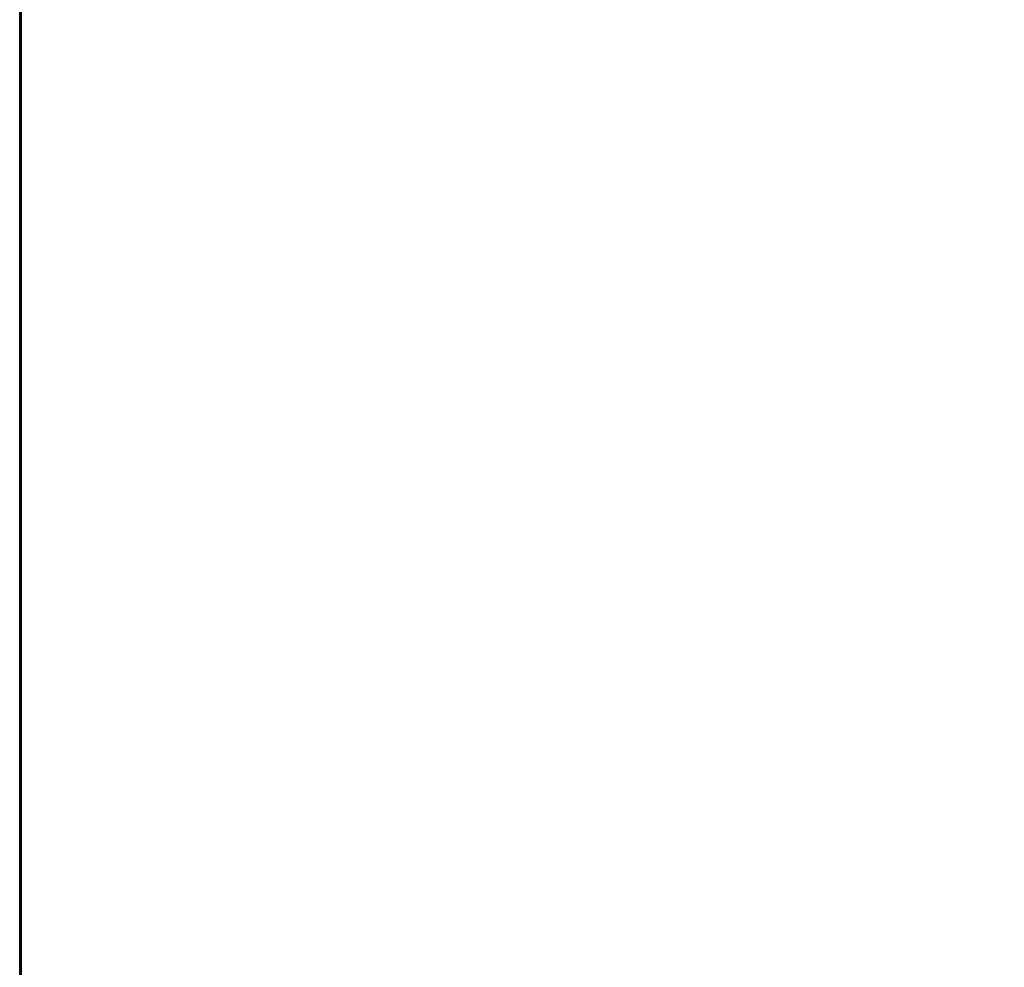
# Model space of a CAD drawing. Extents: x -4.8 to 55.9, y -3 to 25.9.
# Tile 2 of 256: x 0 to 7.2, y 12 to 19. Entities that reach past the tile are written whole.
import ezdxf

# ---------------------------------------------------------------- set-up
doc = ezdxf.new("R2010")
doc.units = 0

# ---------------------------------------------------------------- blocks, each defined once
blk = doc.blocks.new('Box-638355a3-c890-4fd0-b728-b39c41c250b5')
at = {"color": 253, "linetype": 'Continuous', "true_color": 0xa0a0a0, "transparency": 33554687}
mesh = blk.add_polyface(dxfattribs=at)
corners = [(0, 0), (54, 0), (54, 24), (0, 24), (0, 0, 0.01), (54, 0, 0.01), (54, 24, 0.01), (0, 24, 0.01)]
mesh.append_faces([[corners[k] for k in face] for face in [(0, 1, 2, 3), (4, 5, 6, 7), (0, 1, 5, 4), (1, 2, 6, 5), (2, 3, 7, 6), (3, 0, 4, 7)]], dxfattribs={"color": 253})
blk = doc.blocks.new('Box-07747896-d056-4941-b30d-9d22ee5c5ea8')
at = {"color": 253, "linetype": 'Continuous', "true_color": 0xa0a0a0, "transparency": 33554687}
mesh = blk.add_polyface(dxfattribs=at)
corners = [(0, 0), (54, 0), (54, 24), (0, 24), (0, 0, 0.01), (54, 0, 0.01), (54, 24, 0.01), (0, 24, 0.01)]
mesh.append_faces([[corners[k] for k in face] for face in [(0, 1, 2, 3), (4, 5, 6, 7), (0, 1, 5, 4), (1, 2, 6, 5), (2, 3, 7, 6), (3, 0, 4, 7)]], dxfattribs={"color": 253})
blk = doc.blocks.new('Box-c74b57ae-1af0-4b08-830b-77aa436553e7')
at = {"color": 253, "linetype": 'Continuous', "true_color": 0xa0a0a0, "transparency": 33554687}
mesh = blk.add_polyface(dxfattribs=at)
corners = [(0, 0), (0.01, 0), (0.01, 24), (0, 24), (0, 0, 21), (0.01, 0, 21), (0.01, 24, 21), (0, 24, 21)]
mesh.append_faces([[corners[k] for k in face] for face in [(0, 1, 2, 3), (4, 5, 6, 7), (0, 1, 5, 4), (1, 2, 6, 5), (2, 3, 7, 6), (3, 0, 4, 7)]], dxfattribs={"color": 253})
blk = doc.blocks.new('8e6bfa97-ff45-4f4a-9ec3-150c76c71b82')
at = {"linetype": 'Continuous', "transparency": 33554687}
for name, p in [('Box-638355a3-c890-4fd0-b728-b39c41c250b5', (0, 0)), ('Box-07747896-d056-4941-b30d-9d22ee5c5ea8', (0, 0, 20.99)), ('Box-c74b57ae-1af0-4b08-830b-77aa436553e7', (0, 0))]:
    blk.add_blockref(name, p, dxfattribs=at)
blk = doc.blocks.new('67c062c2-fe4f-4682-81bf-4f6e360278ac')
at = {"linetype": 'Continuous', "transparency": 33554687}
blk.add_blockref('8e6bfa97-ff45-4f4a-9ec3-150c76c71b82', (0, 0), dxfattribs=at)

msp = doc.modelspace()

# ---------------------------------------------------------------- block references
at = {"transparency": 33554687}
msp.add_blockref('67c062c2-fe4f-4682-81bf-4f6e360278ac', (0, 0), dxfattribs=at)

doc.saveas('drawing.dxf')
